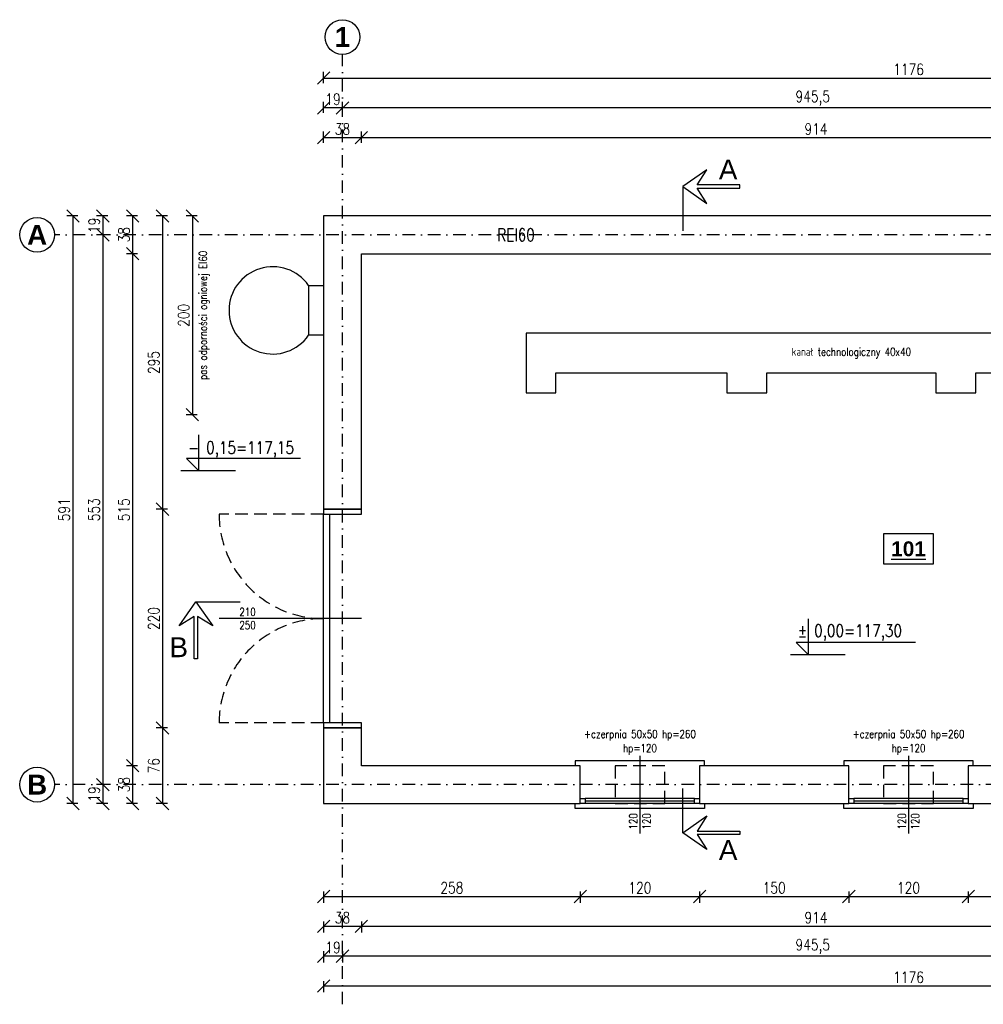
# Model space of a CAD drawing. Header units: millimetres. Extents: x -62780 to 1772512, y -757464 to -52755.
# Tile 62 of 65: x 1753190 to 1754159, y -535430 to -534440. Entities that reach past the tile are written whole.
import ezdxf

# ---------------------------------------------------------------- set-up
doc = ezdxf.new("R2010")
doc.units = ezdxf.units.MM
doc.linetypes.add('DASHDOT', pattern=[25.4, 12.7, -6.35, 0, -6.35])
doc.linetypes.add('DASHED', pattern=[19.05, 12.7, -6.35])
for name, color, linetype in [('AAA Cienka linia', 11, 'Continuous'), ('AAA L-Opis', 3, 'Continuous'), ('AAA Opis', 2, 'Continuous'), ('AAA Osie', 1, 'DASHDOT'), ('AAA Przerywana', 8, 'DASHED'), ('AAA Stolarka', 3, 'Continuous'), ('AAA Wymiar', 1, 'Continuous'), ('AAA Ściana', 7, 'Continuous')]:
    doc.layers.add(name, color=color, linetype=linetype)
doc.styles.add('Arial B', font='arialbd.ttf')
doc.styles.get("Standard").update_dxf_attribs({"font": 'simplex.shx', "width": 0.8})
doc.dimstyles.new('1 do 50', dxfattribs={"dimscale": 5, "dimtxt": 2.25, "dimasz": 2.5, "dimexe": 1.25, "dimexo": 0.625, "dimtad": 1, "dimdec": 1, "dimrnd": 0.5, "dimtxsty": 'Standard', "dimblk": 'OBLIQUE', "dimcen": 2.5, "dimclrd": 256, "dimclre": 256, "dimclrt": 2, "dimadec": 0, "dimazin": 0, "dimtfac": 1, "dimtdec": 0, "dimtmove": 0, "dimatfit": 3, "dimldrblk": 'OBLIQUE', "dimfxl": 1, "dimfxlon": 1, "dimlwd": -1, "dimlwe": -1, "dimarcsym": 0})

# ---------------------------------------------------------------- blocks, each defined once
blk = doc.blocks.new('_OBLIQUE')
at = {"color": 0, "linetype": 'ByBlock', "lineweight": -2}
blk.add_line((-0.5, -0.5), (0.5, 0.5), dxfattribs=at)
blk = doc.blocks.new('*D22')
at = {"layer": 'AAA Wymiar'}
for p, q in [((1753533.38, -534563.62), (1753533.38, -534552.37)), ((1754447.38, -534558.62), (1753533.38, -534558.62)), ((1754447.38, -534563.62), (1754447.38, -534552.37))]:
    blk.add_line(p, q, dxfattribs=at)
at = {"layer": 'Defpoints', "color": 0, "lineweight": -2}
for p in [(1753533.38, -534558.62), (1753533.38, -534675.24), (1754447.38, -534675.24)]:
    blk.add_point(p, dxfattribs=at)
at = {"layer": 'AAA Wymiar', "xscale": 12.5, "yscale": 12.5, "zscale": 12.5, "rotation": 180}
blk.add_blockref('_OBLIQUE', (1753533.38, -534558.62), dxfattribs=at)
at = {"layer": 'AAA Wymiar', "xscale": 12.5, "yscale": 12.5, "zscale": 12.5}
blk.add_blockref('_OBLIQUE', (1754447.38, -534558.62), dxfattribs=at)
at = {"layer": 'AAA Wymiar', "color": 2, "lineweight": -2, "insert": (1753990.38, -534549.87), "char_height": 11.25, "attachment_point": 5}
blk.add_mtext('914', dxfattribs=at)
blk = doc.blocks.new('*D23')
at = {"layer": 'AAA Wymiar'}
for p, q in [((1753495.38, -534563.62), (1753495.38, -534552.37)), ((1753533.38, -534558.62), (1753495.38, -534558.62)), ((1753533.38, -534563.62), (1753533.38, -534552.37))]:
    blk.add_line(p, q, dxfattribs=at)
at = {"layer": 'Defpoints', "color": 0, "lineweight": -2}
for p in [(1753495.38, -534558.62), (1753495.38, -534637.24), (1753533.38, -534675.24)]:
    blk.add_point(p, dxfattribs=at)
at = {"layer": 'AAA Wymiar', "xscale": 12.5, "yscale": 12.5, "zscale": 12.5, "rotation": 180}
blk.add_blockref('_OBLIQUE', (1753495.38, -534558.62), dxfattribs=at)
at = {"layer": 'AAA Wymiar', "xscale": 12.5, "yscale": 12.5, "zscale": 12.5}
blk.add_blockref('_OBLIQUE', (1753533.38, -534558.62), dxfattribs=at)
at = {"layer": 'AAA Wymiar', "color": 2, "lineweight": -2, "insert": (1753514.38, -534549.87), "char_height": 11.25, "attachment_point": 5}
blk.add_mtext('38', dxfattribs=at)
blk = doc.blocks.new('*D26')
at = {"layer": 'AAA Wymiar'}
for p, q in [((1753514.38, -534533.62), (1753514.38, -534522.37)), ((1754459.88, -534528.62), (1753514.38, -534528.62)), ((1754459.88, -534533.62), (1754459.88, -534522.37))]:
    blk.add_line(p, q, dxfattribs=at)
at = {"layer": 'Defpoints', "color": 0, "lineweight": -2}
for p in [(1753514.38, -534528.62), (1753514.38, -534656.24), (1754459.88, -534656.24)]:
    blk.add_point(p, dxfattribs=at)
at = {"layer": 'AAA Wymiar', "xscale": 12.5, "yscale": 12.5, "zscale": 12.5, "rotation": 180}
blk.add_blockref('_OBLIQUE', (1753514.38, -534528.62), dxfattribs=at)
at = {"layer": 'AAA Wymiar', "xscale": 12.5, "yscale": 12.5, "zscale": 12.5}
blk.add_blockref('_OBLIQUE', (1754459.88, -534528.62), dxfattribs=at)
at = {"layer": 'AAA Wymiar', "color": 2, "lineweight": -2, "insert": (1753987.13, -534518.8), "char_height": 11.25, "attachment_point": 5}
blk.add_mtext('945,5', dxfattribs=at)
blk = doc.blocks.new('*D27')
at = {"layer": 'AAA Wymiar'}
for p, q in [((1753495.38, -534533.62), (1753495.38, -534522.37)), ((1753514.38, -534528.62), (1753495.38, -534528.62)), ((1753514.38, -534533.62), (1753514.38, -534522.37))]:
    blk.add_line(p, q, dxfattribs=at)
at = {"layer": 'Defpoints', "color": 0, "lineweight": -2}
for p in [(1753495.38, -534528.62), (1753495.38, -534637.24), (1753514.38, -534656.24)]:
    blk.add_point(p, dxfattribs=at)
at = {"layer": 'AAA Wymiar', "xscale": 12.5, "yscale": 12.5, "zscale": 12.5, "rotation": 180}
blk.add_blockref('_OBLIQUE', (1753495.38, -534528.62), dxfattribs=at)
at = {"layer": 'AAA Wymiar', "xscale": 12.5, "yscale": 12.5, "zscale": 12.5}
blk.add_blockref('_OBLIQUE', (1753514.38, -534528.62), dxfattribs=at)
at = {"layer": 'AAA Wymiar', "color": 2, "lineweight": -2, "insert": (1753504.88, -534519.87), "char_height": 11.25, "attachment_point": 5}
blk.add_mtext('19', dxfattribs=at)
blk = doc.blocks.new('*D28')
at = {"layer": 'AAA Wymiar'}
for p, q in [((1753495.38, -534503.62), (1753495.38, -534492.37)), ((1753495.38, -534498.62), (1754671.38, -534498.62)), ((1754671.38, -534503.62), (1754671.38, -534492.37))]:
    blk.add_line(p, q, dxfattribs=at)
at = {"layer": 'Defpoints', "color": 0, "lineweight": -2}
for p in [(1754671.38, -534498.62), (1753495.38, -534637.24), (1754671.38, -534637.24)]:
    blk.add_point(p, dxfattribs=at)
at = {"layer": 'AAA Wymiar', "xscale": 12.5, "yscale": 12.5, "zscale": 12.5, "rotation": 180}
blk.add_blockref('_OBLIQUE', (1753495.38, -534498.62), dxfattribs=at)
at = {"layer": 'AAA Wymiar', "xscale": 12.5, "yscale": 12.5, "zscale": 12.5}
blk.add_blockref('_OBLIQUE', (1754671.38, -534498.62), dxfattribs=at)
at = {"layer": 'AAA Wymiar', "color": 2, "lineweight": -2, "insert": (1754083.38, -534489.87), "char_height": 11.25, "attachment_point": 5}
blk.add_mtext('1176', dxfattribs=at)
blk = doc.blocks.new('*D29')
at = {"layer": 'AAA Wymiar'}
for p, q in [((1753338.48, -534637.24), (1753327.23, -534637.24)), ((1753333.48, -534637.24), (1753333.48, -534932.24)), ((1753338.48, -534932.24), (1753327.23, -534932.24))]:
    blk.add_line(p, q, dxfattribs=at)
at = {"layer": 'Defpoints', "color": 0, "lineweight": -2}
for p in [(1753495.38, -534637.24), (1753333.48, -534932.24), (1753495.38, -534932.24)]:
    blk.add_point(p, dxfattribs=at)
at = {"layer": 'AAA Wymiar', "xscale": 12.5, "yscale": 12.5, "zscale": 12.5}
for p, rotation in [((1753333.48, -534637.24), 90), ((1753333.48, -534932.24), 270)]:
    blk.add_blockref('_OBLIQUE', p, dxfattribs=dict(at, rotation=rotation))
at = {"layer": 'AAA Wymiar', "color": 2, "lineweight": -2, "insert": (1753324.73, -534784.74), "char_height": 11.25, "attachment_point": 5, "rotation": 90}
blk.add_mtext('295', dxfattribs=at)
blk = doc.blocks.new('*D30')
at = {"layer": 'AAA Wymiar'}
for p, q in [((1753338.48, -534932.24), (1753327.23, -534932.24)), ((1753333.48, -534932.24), (1753333.48, -535152.24)), ((1753338.48, -535152.24), (1753327.23, -535152.24))]:
    blk.add_line(p, q, dxfattribs=at)
at = {"layer": 'Defpoints', "color": 0, "lineweight": -2}
for p in [(1753495.38, -534932.24), (1753333.48, -535152.24), (1753495.38, -535152.24)]:
    blk.add_point(p, dxfattribs=at)
at = {"layer": 'AAA Wymiar', "xscale": 12.5, "yscale": 12.5, "zscale": 12.5}
for p, rotation in [((1753333.48, -534932.24), 90), ((1753333.48, -535152.24), 270)]:
    blk.add_blockref('_OBLIQUE', p, dxfattribs=dict(at, rotation=rotation))
at = {"layer": 'AAA Wymiar', "color": 2, "lineweight": -2, "insert": (1753324.73, -535042.24), "char_height": 11.25, "attachment_point": 5, "rotation": 90}
blk.add_mtext('220', dxfattribs=at)
blk = doc.blocks.new('*D31')
at = {"layer": 'AAA Wymiar'}
for p, q in [((1753338.48, -535152.24), (1753327.23, -535152.24)), ((1753333.48, -535152.24), (1753333.48, -535228.24)), ((1753338.48, -535228.24), (1753327.23, -535228.24))]:
    blk.add_line(p, q, dxfattribs=at)
at = {"layer": 'Defpoints', "color": 0, "lineweight": -2}
for p in [(1753495.38, -535152.24), (1753333.48, -535228.24), (1753495.38, -535228.24)]:
    blk.add_point(p, dxfattribs=at)
at = {"layer": 'AAA Wymiar', "xscale": 12.5, "yscale": 12.5, "zscale": 12.5}
for p, rotation in [((1753333.48, -535152.24), 90), ((1753333.48, -535228.24), 270)]:
    blk.add_blockref('_OBLIQUE', p, dxfattribs=dict(at, rotation=rotation))
at = {"layer": 'AAA Wymiar', "color": 2, "lineweight": -2, "insert": (1753324.73, -535190.24), "char_height": 11.25, "attachment_point": 5, "rotation": 90}
blk.add_mtext('76', dxfattribs=at)
blk = doc.blocks.new('*D32')
at = {"layer": 'AAA Wymiar'}
for p, q in [((1753308.48, -534637.24), (1753297.23, -534637.24)), ((1753303.48, -534637.24), (1753303.48, -534675.24)), ((1753308.48, -534675.24), (1753297.23, -534675.24))]:
    blk.add_line(p, q, dxfattribs=at)
at = {"layer": 'Defpoints', "color": 0, "lineweight": -2}
for p in [(1753495.38, -534637.24), (1753303.48, -534675.24), (1753533.38, -534675.24)]:
    blk.add_point(p, dxfattribs=at)
at = {"layer": 'AAA Wymiar', "xscale": 12.5, "yscale": 12.5, "zscale": 12.5}
for p, rotation in [((1753303.48, -534637.24), 90), ((1753303.48, -534675.24), 270)]:
    blk.add_blockref('_OBLIQUE', p, dxfattribs=dict(at, rotation=rotation))
at = {"layer": 'AAA Wymiar', "color": 2, "lineweight": -2, "insert": (1753294.73, -534656.24), "char_height": 11.25, "attachment_point": 5, "rotation": 90}
blk.add_mtext('38', dxfattribs=at)
blk = doc.blocks.new('*D33')
at = {"layer": 'AAA Wymiar'}
for p, q in [((1753308.48, -534675.24), (1753297.23, -534675.24)), ((1753303.48, -534675.24), (1753303.48, -535190.24)), ((1753308.48, -535190.24), (1753297.23, -535190.24))]:
    blk.add_line(p, q, dxfattribs=at)
at = {"layer": 'Defpoints', "color": 0, "lineweight": -2}
for p in [(1753533.38, -534675.24), (1753303.48, -535190.24), (1753533.38, -535190.24)]:
    blk.add_point(p, dxfattribs=at)
at = {"layer": 'AAA Wymiar', "xscale": 12.5, "yscale": 12.5, "zscale": 12.5}
for p, rotation in [((1753303.48, -534675.24), 90), ((1753303.48, -535190.24), 270)]:
    blk.add_blockref('_OBLIQUE', p, dxfattribs=dict(at, rotation=rotation))
at = {"layer": 'AAA Wymiar', "color": 2, "lineweight": -2, "insert": (1753294.73, -534932.74), "char_height": 11.25, "attachment_point": 5, "rotation": 90}
blk.add_mtext('515', dxfattribs=at)
blk = doc.blocks.new('*D34')
at = {"layer": 'AAA Wymiar'}
for p, q in [((1753308.48, -535190.24), (1753297.23, -535190.24)), ((1753303.48, -535190.24), (1753303.48, -535228.24)), ((1753308.48, -535228.24), (1753297.23, -535228.24))]:
    blk.add_line(p, q, dxfattribs=at)
at = {"layer": 'Defpoints', "color": 0, "lineweight": -2}
for p in [(1753533.38, -535190.24), (1753303.48, -535228.24), (1753495.38, -535228.24)]:
    blk.add_point(p, dxfattribs=at)
at = {"layer": 'AAA Wymiar', "xscale": 12.5, "yscale": 12.5, "zscale": 12.5}
for p, rotation in [((1753303.48, -535190.24), 90), ((1753303.48, -535228.24), 270)]:
    blk.add_blockref('_OBLIQUE', p, dxfattribs=dict(at, rotation=rotation))
at = {"layer": 'AAA Wymiar', "color": 2, "lineweight": -2, "insert": (1753294.73, -535209.24), "char_height": 11.25, "attachment_point": 5, "rotation": 90}
blk.add_mtext('38', dxfattribs=at)
blk = doc.blocks.new('*D35')
at = {"layer": 'AAA Wymiar'}
for p, q in [((1753278.48, -534637.24), (1753267.23, -534637.24)), ((1753273.48, -534637.24), (1753273.48, -534656.24)), ((1753278.48, -534656.24), (1753267.23, -534656.24))]:
    blk.add_line(p, q, dxfattribs=at)
at = {"layer": 'Defpoints', "color": 0, "lineweight": -2}
for p in [(1753495.38, -534637.24), (1753273.48, -534656.24), (1753514.38, -534656.24)]:
    blk.add_point(p, dxfattribs=at)
at = {"layer": 'AAA Wymiar', "xscale": 12.5, "yscale": 12.5, "zscale": 12.5}
for p, rotation in [((1753273.48, -534637.24), 90), ((1753273.48, -534656.24), 270)]:
    blk.add_blockref('_OBLIQUE', p, dxfattribs=dict(at, rotation=rotation))
at = {"layer": 'AAA Wymiar', "color": 2, "lineweight": -2, "insert": (1753264.73, -534646.74), "char_height": 11.25, "attachment_point": 5, "rotation": 90}
blk.add_mtext('19', dxfattribs=at)
blk = doc.blocks.new('*D36')
at = {"layer": 'AAA Wymiar'}
for p, q in [((1753278.48, -534656.24), (1753267.23, -534656.24)), ((1753273.48, -534656.24), (1753273.48, -535209.24)), ((1753278.48, -535209.24), (1753267.23, -535209.24))]:
    blk.add_line(p, q, dxfattribs=at)
at = {"layer": 'Defpoints', "color": 0, "lineweight": -2}
for p in [(1753514.38, -534656.24), (1753273.48, -535209.24), (1753514.38, -535209.24)]:
    blk.add_point(p, dxfattribs=at)
at = {"layer": 'AAA Wymiar', "xscale": 12.5, "yscale": 12.5, "zscale": 12.5}
for p, rotation in [((1753273.48, -534656.24), 90), ((1753273.48, -535209.24), 270)]:
    blk.add_blockref('_OBLIQUE', p, dxfattribs=dict(at, rotation=rotation))
at = {"layer": 'AAA Wymiar', "color": 2, "lineweight": -2, "insert": (1753264.73, -534932.74), "char_height": 11.25, "attachment_point": 5, "rotation": 90}
blk.add_mtext('553', dxfattribs=at)
blk = doc.blocks.new('*D37')
at = {"layer": 'AAA Wymiar'}
for p, q in [((1753278.48, -535209.24), (1753267.23, -535209.24)), ((1753273.48, -535209.24), (1753273.48, -535228.24)), ((1753278.48, -535228.24), (1753267.23, -535228.24))]:
    blk.add_line(p, q, dxfattribs=at)
at = {"layer": 'Defpoints', "color": 0, "lineweight": -2}
for p in [(1753514.38, -535209.24), (1753273.48, -535228.24), (1753495.38, -535228.24)]:
    blk.add_point(p, dxfattribs=at)
at = {"layer": 'AAA Wymiar', "xscale": 12.5, "yscale": 12.5, "zscale": 12.5}
for p, rotation in [((1753273.48, -535209.24), 90), ((1753273.48, -535228.24), 270)]:
    blk.add_blockref('_OBLIQUE', p, dxfattribs=dict(at, rotation=rotation))
at = {"layer": 'AAA Wymiar', "color": 2, "lineweight": -2, "insert": (1753264.73, -535218.74), "char_height": 11.25, "attachment_point": 5, "rotation": 90}
blk.add_mtext('19', dxfattribs=at)
blk = doc.blocks.new('*D38')
at = {"layer": 'AAA Wymiar'}
for p, q in [((1753248.48, -534637.24), (1753237.23, -534637.24)), ((1753243.48, -534637.24), (1753243.48, -535228.24)), ((1753248.48, -535228.24), (1753237.23, -535228.24))]:
    blk.add_line(p, q, dxfattribs=at)
at = {"layer": 'Defpoints', "color": 0, "lineweight": -2}
for p in [(1753495.38, -534637.24), (1753243.48, -535228.24), (1753495.38, -535228.24)]:
    blk.add_point(p, dxfattribs=at)
at = {"layer": 'AAA Wymiar', "xscale": 12.5, "yscale": 12.5, "zscale": 12.5}
for p, rotation in [((1753243.48, -534637.24), 90), ((1753243.48, -535228.24), 270)]:
    blk.add_blockref('_OBLIQUE', p, dxfattribs=dict(at, rotation=rotation))
at = {"layer": 'AAA Wymiar', "color": 2, "lineweight": -2, "insert": (1753234.73, -534932.74), "char_height": 11.25, "attachment_point": 5, "rotation": 90}
blk.add_mtext('591', dxfattribs=at)
blk = doc.blocks.new('*D39')
at = {"layer": 'AAA Wymiar'}
for p, q in [((1753495.38, -535316.76), (1753495.38, -535328.01)), ((1753495.38, -535321.76), (1753753.38, -535321.76)), ((1753753.38, -535316.76), (1753753.38, -535328.01))]:
    blk.add_line(p, q, dxfattribs=at)
at = {"layer": 'Defpoints', "color": 0, "lineweight": -2}
for p in [(1753495.38, -535228.24), (1753753.38, -535228.24), (1753753.38, -535321.76)]:
    blk.add_point(p, dxfattribs=at)
at = {"layer": 'AAA Wymiar', "xscale": 12.5, "yscale": 12.5, "zscale": 12.5, "rotation": 180}
blk.add_blockref('_OBLIQUE', (1753495.38, -535321.76), dxfattribs=at)
at = {"layer": 'AAA Wymiar', "xscale": 12.5, "yscale": 12.5, "zscale": 12.5}
blk.add_blockref('_OBLIQUE', (1753753.38, -535321.76), dxfattribs=at)
at = {"layer": 'AAA Wymiar', "color": 2, "lineweight": -2, "insert": (1753624.38, -535313.01), "char_height": 11.25, "attachment_point": 5}
blk.add_mtext('258', dxfattribs=at)
blk = doc.blocks.new('*D40')
at = {"layer": 'AAA Wymiar'}
for p, q in [((1753753.38, -535316.76), (1753753.38, -535328.01)), ((1753753.38, -535321.76), (1753873.38, -535321.76)), ((1753873.38, -535316.76), (1753873.38, -535328.01))]:
    blk.add_line(p, q, dxfattribs=at)
at = {"layer": 'Defpoints', "color": 0, "lineweight": -2}
for p in [(1753753.38, -535228.24), (1753873.38, -535228.24), (1753873.38, -535321.76)]:
    blk.add_point(p, dxfattribs=at)
at = {"layer": 'AAA Wymiar', "xscale": 12.5, "yscale": 12.5, "zscale": 12.5, "rotation": 180}
blk.add_blockref('_OBLIQUE', (1753753.38, -535321.76), dxfattribs=at)
at = {"layer": 'AAA Wymiar', "xscale": 12.5, "yscale": 12.5, "zscale": 12.5}
blk.add_blockref('_OBLIQUE', (1753873.38, -535321.76), dxfattribs=at)
at = {"layer": 'AAA Wymiar', "color": 2, "lineweight": -2, "insert": (1753813.38, -535313.01), "char_height": 11.25, "attachment_point": 5}
blk.add_mtext('120', dxfattribs=at)
blk = doc.blocks.new('*D41')
at = {"layer": 'AAA Wymiar'}
for p, q in [((1753873.38, -535316.76), (1753873.38, -535328.01)), ((1753873.38, -535321.76), (1754023.38, -535321.76)), ((1754023.38, -535316.76), (1754023.38, -535328.01))]:
    blk.add_line(p, q, dxfattribs=at)
at = {"layer": 'Defpoints', "color": 0, "lineweight": -2}
for p in [(1753873.38, -535228.24), (1754023.38, -535228.24), (1754023.38, -535321.76)]:
    blk.add_point(p, dxfattribs=at)
at = {"layer": 'AAA Wymiar', "xscale": 12.5, "yscale": 12.5, "zscale": 12.5, "rotation": 180}
blk.add_blockref('_OBLIQUE', (1753873.38, -535321.76), dxfattribs=at)
at = {"layer": 'AAA Wymiar', "xscale": 12.5, "yscale": 12.5, "zscale": 12.5}
blk.add_blockref('_OBLIQUE', (1754023.38, -535321.76), dxfattribs=at)
at = {"layer": 'AAA Wymiar', "color": 2, "lineweight": -2, "insert": (1753948.38, -535313.01), "char_height": 11.25, "attachment_point": 5}
blk.add_mtext('150', dxfattribs=at)
blk = doc.blocks.new('*D42')
at = {"layer": 'AAA Wymiar'}
for p, q in [((1754023.38, -535316.76), (1754023.38, -535328.01)), ((1754023.38, -535321.76), (1754143.38, -535321.76)), ((1754143.38, -535316.76), (1754143.38, -535328.01))]:
    blk.add_line(p, q, dxfattribs=at)
at = {"layer": 'Defpoints', "color": 0, "lineweight": -2}
for p in [(1754023.38, -535228.24), (1754143.38, -535228.24), (1754143.38, -535321.76)]:
    blk.add_point(p, dxfattribs=at)
at = {"layer": 'AAA Wymiar', "xscale": 12.5, "yscale": 12.5, "zscale": 12.5, "rotation": 180}
blk.add_blockref('_OBLIQUE', (1754023.38, -535321.76), dxfattribs=at)
at = {"layer": 'AAA Wymiar', "xscale": 12.5, "yscale": 12.5, "zscale": 12.5}
blk.add_blockref('_OBLIQUE', (1754143.38, -535321.76), dxfattribs=at)
at = {"layer": 'AAA Wymiar', "color": 2, "lineweight": -2, "insert": (1754083.38, -535313.01), "char_height": 11.25, "attachment_point": 5}
blk.add_mtext('120', dxfattribs=at)
blk = doc.blocks.new('*D43')
at = {"layer": 'AAA Wymiar'}
for p, q in [((1754143.38, -535316.76), (1754143.38, -535328.01)), ((1754143.38, -535321.76), (1754293.38, -535321.76)), ((1754293.38, -535316.76), (1754293.38, -535328.01))]:
    blk.add_line(p, q, dxfattribs=at)
at = {"layer": 'Defpoints', "color": 0, "lineweight": -2}
for p in [(1754143.38, -535228.24), (1754293.38, -535228.24), (1754293.38, -535321.76)]:
    blk.add_point(p, dxfattribs=at)
at = {"layer": 'AAA Wymiar', "xscale": 12.5, "yscale": 12.5, "zscale": 12.5, "rotation": 180}
blk.add_blockref('_OBLIQUE', (1754143.38, -535321.76), dxfattribs=at)
at = {"layer": 'AAA Wymiar', "xscale": 12.5, "yscale": 12.5, "zscale": 12.5}
blk.add_blockref('_OBLIQUE', (1754293.38, -535321.76), dxfattribs=at)
at = {"layer": 'AAA Wymiar', "color": 2, "lineweight": -2, "insert": (1754218.38, -535313.01), "char_height": 11.25, "attachment_point": 5}
blk.add_mtext('150', dxfattribs=at)
blk = doc.blocks.new('*D46')
at = {"layer": 'AAA Wymiar'}
for p, q in [((1753495.38, -535346.76), (1753495.38, -535358.01)), ((1753495.38, -535351.76), (1753533.38, -535351.76)), ((1753533.38, -535346.76), (1753533.38, -535358.01))]:
    blk.add_line(p, q, dxfattribs=at)
at = {"layer": 'Defpoints', "color": 0, "lineweight": -2}
for p in [(1753533.38, -535190.24), (1753495.38, -535228.24), (1753533.38, -535351.76)]:
    blk.add_point(p, dxfattribs=at)
at = {"layer": 'AAA Wymiar', "xscale": 12.5, "yscale": 12.5, "zscale": 12.5, "rotation": 180}
blk.add_blockref('_OBLIQUE', (1753495.38, -535351.76), dxfattribs=at)
at = {"layer": 'AAA Wymiar', "xscale": 12.5, "yscale": 12.5, "zscale": 12.5}
blk.add_blockref('_OBLIQUE', (1753533.38, -535351.76), dxfattribs=at)
at = {"layer": 'AAA Wymiar', "color": 2, "lineweight": -2, "insert": (1753514.38, -535343.01), "char_height": 11.25, "attachment_point": 5}
blk.add_mtext('38', dxfattribs=at)
blk = doc.blocks.new('*D47')
at = {"layer": 'AAA Wymiar'}
for p, q in [((1753533.38, -535346.76), (1753533.38, -535358.01)), ((1753533.38, -535351.76), (1754447.38, -535351.76)), ((1754447.38, -535346.76), (1754447.38, -535358.01))]:
    blk.add_line(p, q, dxfattribs=at)
at = {"layer": 'Defpoints', "color": 0, "lineweight": -2}
for p in [(1753533.38, -535190.24), (1754447.38, -535190.24), (1754447.38, -535351.76)]:
    blk.add_point(p, dxfattribs=at)
at = {"layer": 'AAA Wymiar', "xscale": 12.5, "yscale": 12.5, "zscale": 12.5, "rotation": 180}
blk.add_blockref('_OBLIQUE', (1753533.38, -535351.76), dxfattribs=at)
at = {"layer": 'AAA Wymiar', "xscale": 12.5, "yscale": 12.5, "zscale": 12.5}
blk.add_blockref('_OBLIQUE', (1754447.38, -535351.76), dxfattribs=at)
at = {"layer": 'AAA Wymiar', "color": 2, "lineweight": -2, "insert": (1753990.38, -535343.01), "char_height": 11.25, "attachment_point": 5}
blk.add_mtext('914', dxfattribs=at)
blk = doc.blocks.new('*D53')
at = {"layer": 'AAA Wymiar'}
for p, q in [((1753514.38, -535376.76), (1753514.38, -535388.01)), ((1754459.88, -535381.76), (1753514.38, -535381.76)), ((1754459.88, -535376.76), (1754459.88, -535388.01))]:
    blk.add_line(p, q, dxfattribs=at)
at = {"layer": 'Defpoints', "color": 0, "lineweight": -2}
for p in [(1753514.38, -535209.24), (1754459.88, -535209.24), (1753514.38, -535381.76)]:
    blk.add_point(p, dxfattribs=at)
at = {"layer": 'AAA Wymiar', "xscale": 12.5, "yscale": 12.5, "zscale": 12.5, "rotation": 180}
blk.add_blockref('_OBLIQUE', (1753514.38, -535381.76), dxfattribs=at)
at = {"layer": 'AAA Wymiar', "xscale": 12.5, "yscale": 12.5, "zscale": 12.5}
blk.add_blockref('_OBLIQUE', (1754459.88, -535381.76), dxfattribs=at)
at = {"layer": 'AAA Wymiar', "color": 2, "lineweight": -2, "insert": (1753987.13, -535371.94), "char_height": 11.25, "attachment_point": 5}
blk.add_mtext('945,5', dxfattribs=at)
blk = doc.blocks.new('*D54')
at = {"layer": 'AAA Wymiar'}
for p, q in [((1753495.38, -535376.76), (1753495.38, -535388.01)), ((1753514.38, -535381.76), (1753495.38, -535381.76)), ((1753514.38, -535376.76), (1753514.38, -535388.01))]:
    blk.add_line(p, q, dxfattribs=at)
at = {"layer": 'Defpoints', "color": 0, "lineweight": -2}
for p in [(1753514.38, -535209.24), (1753495.38, -535228.24), (1753495.38, -535381.76)]:
    blk.add_point(p, dxfattribs=at)
at = {"layer": 'AAA Wymiar', "xscale": 12.5, "yscale": 12.5, "zscale": 12.5, "rotation": 180}
blk.add_blockref('_OBLIQUE', (1753495.38, -535381.76), dxfattribs=at)
at = {"layer": 'AAA Wymiar', "xscale": 12.5, "yscale": 12.5, "zscale": 12.5}
blk.add_blockref('_OBLIQUE', (1753514.38, -535381.76), dxfattribs=at)
at = {"layer": 'AAA Wymiar', "color": 2, "lineweight": -2, "insert": (1753504.88, -535373.01), "char_height": 11.25, "attachment_point": 5}
blk.add_mtext('19', dxfattribs=at)
blk = doc.blocks.new('*D55')
at = {"layer": 'AAA Wymiar'}
for p, q in [((1753495.38, -535406.76), (1753495.38, -535418.01)), ((1753495.38, -535411.76), (1754671.38, -535411.76)), ((1754671.38, -535406.76), (1754671.38, -535418.01))]:
    blk.add_line(p, q, dxfattribs=at)
at = {"layer": 'Defpoints', "color": 0, "lineweight": -2}
for p in [(1753495.38, -535228.24), (1754671.38, -535228.24), (1754671.38, -535411.76)]:
    blk.add_point(p, dxfattribs=at)
at = {"layer": 'AAA Wymiar', "xscale": 12.5, "yscale": 12.5, "zscale": 12.5, "rotation": 180}
blk.add_blockref('_OBLIQUE', (1753495.38, -535411.76), dxfattribs=at)
at = {"layer": 'AAA Wymiar', "xscale": 12.5, "yscale": 12.5, "zscale": 12.5}
blk.add_blockref('_OBLIQUE', (1754671.38, -535411.76), dxfattribs=at)
at = {"layer": 'AAA Wymiar', "color": 2, "lineweight": -2, "insert": (1754083.38, -535403.01), "char_height": 11.25, "attachment_point": 5}
blk.add_mtext('1176', dxfattribs=at)
blk = doc.blocks.new('zw$8BFE')
at = {"layer": 'AAA Cienka linia', "lineweight": -2}
for p, q in [((-800, -1400), (-800, -2400)), ((-800, -1400), (-500, -1400)), ((-500, -2400), (-800, -2400))]:
    blk.add_line(p, q, dxfattribs=at)
blk.add_arc((-1521.875, -1900), 878.125, 34.7080493, 325.2919507, dxfattribs=at)
blk = doc.blocks.new('*D179')
at = {"layer": 'AAA Wymiar'}
for p, q in [((1753368.48, -534637.24), (1753357.23, -534637.24)), ((1753363.48, -534637.24), (1753363.48, -534837.24)), ((1753368.48, -534837.24), (1753357.23, -534837.24))]:
    blk.add_line(p, q, dxfattribs=at)
at = {"layer": 'Defpoints', "color": 0, "lineweight": -3}
for p in [(1753495.38, -534637.24), (1753363.48, -534837.24), (1753495.38, -534837.24)]:
    blk.add_point(p, dxfattribs=at)
at = {"layer": 'AAA Wymiar', "xscale": 12.5, "yscale": 12.5, "zscale": 12.5}
for p, rotation in [((1753363.48, -534637.24), 90), ((1753363.48, -534837.24), 270)]:
    blk.add_blockref('_OBLIQUE', p, dxfattribs=dict(at, rotation=rotation))
at = {"layer": 'AAA Wymiar', "color": 2, "lineweight": -2, "insert": (1753354.73, -534737.24), "char_height": 11.25, "attachment_point": 5, "rotation": 90}
blk.add_mtext('200', dxfattribs=at)

msp = doc.modelspace()

# ---------------------------------------------------------------- linework, layer by layer
at = {"layer": 'AAA Cienka linia', "lineweight": -2}
msp.add_lwpolyline([(1754447.3801, -534755.2428), (1753698.8801, -534755.2428), (1753698.8801, -534815.2428), (1753728.8801, -534815.2428), (1753728.8801, -534795.2428), (1753900.8801, -534795.2428), (1753900.8801, -534815.2428), (1753940.8801, -534815.2428), (1753940.8801, -534795.2428), (1754110.8801, -534795.2428), (1754110.8801, -534815.2428), (1754150.8801, -534815.2428), (1754150.8801, -534795.2428), (1754320.8801, -534795.2428), (1754320.8801, -534815.2428), (1754360.8801, -534815.2428), (1754360.8801, -534795.2428), (1754447.3801, -534795.2428)], close=True, dxfattribs=at)
at = {"layer": 'AAA Cienka linia'}
for points in [[(1753878.3801, -535190.2428), (1753878.3801, -535185.2428), (1753748.3801, -535185.2428), (1753748.3801, -535190.2428)], [(1754148.3801, -535190.2428), (1754148.3801, -535185.2428), (1754018.3801, -535185.2428), (1754018.3801, -535190.2428)], [(1753878.3801, -535228.2428), (1753878.3801, -535233.2428), (1753748.3801, -535233.2428), (1753748.3801, -535228.2428)], [(1754148.3801, -535228.2428), (1754148.3801, -535233.2428), (1754018.3801, -535233.2428), (1754018.3801, -535228.2428)]]:
    msp.add_lwpolyline(points, dxfattribs=at)
at = {"layer": 'AAA L-Opis'}
for p, q in [((1753856.3634, -534607.8003), (1753856.3634, -534652.3629)), ((1753406.7281, -534893.743), (1753351.9416, -534893.743)), ((1753367.1166, -535025.3685), (1753411.6792, -535025.3685)), ((1754019.6188, -535078.8652), (1753964.8323, -535078.8652)), ((1753856.3634, -535257.6853), (1753856.3634, -535213.1227))]:
    msp.add_line(p, q, dxfattribs=at)
for points in [[(1753880.683, -534590.8292), (1753856.3634, -534607.8003), (1753880.683, -534624.7713), (1753871.0801, -534609.4851), (1753913.6704, -534609.4851), (1753913.6704, -534606.1155), (1753871.0801, -534606.1155)], [(1754058.3801, -534987.1645), (1754108.3801, -534987.1645), (1754108.3801, -534957.1645), (1754058.3801, -534957.1645)], [(1753350.1455, -535049.6881), (1753367.1166, -535025.3685), (1753384.0877, -535049.6881), (1753368.8014, -535040.0853), (1753368.8014, -535082.6755), (1753365.4318, -535082.6755), (1753365.4318, -535040.0853)], [(1753880.683, -535274.6564), (1753856.3634, -535257.6853), (1753880.683, -535240.7142), (1753871.0801, -535256.0005), (1753913.6704, -535256.0005), (1753913.6704, -535259.3701), (1753871.0801, -535259.3701)]]:
    msp.add_lwpolyline(points, close=True, dxfattribs=at)
for points in [[(1753472.1008, -534881.243), (1753357.5993, -534881.243), (1753370.0993, -534893.743), (1753370.0993, -534857.3906)], [(1753533.3801, -535042.2428), (1753390.3801, -535042.2428)], [(1754090.4042, -535066.3652), (1753970.4901, -535066.3652), (1753982.9901, -535078.8652), (1753982.9901, -535042.5127)], [(1753813.3801, -535180.2428), (1753813.3801, -535258.2428)], [(1754083.3801, -535180.2428), (1754083.3801, -535258.2428)]]:
    msp.add_lwpolyline(points, dxfattribs=at)
for centre in [(1753514.3801, -534457.399), (1753207.4401, -534656.2428), (1753207.4401, -535209.2428)]:
    msp.add_circle(centre, 17.5, dxfattribs=at)
at = {"layer": 'AAA Osie'}
for points in [[(1753514.3801, -535430.1923), (1753514.3801, -534474.899)], [(1754811.3297, -534656.2428), (1753224.9401, -534656.2428)], [(1754811.3297, -535209.2428), (1753224.9401, -535209.2428)]]:
    msp.add_lwpolyline(points, dxfattribs=at)
at = {"layer": 'AAA Przerywana', "lineweight": -2}
for points in [[(1753788.3801, -535228.2428), (1753838.3801, -535228.2428), (1753838.3801, -535190.2428), (1753788.3801, -535190.2428)], [(1754058.3801, -535228.2428), (1754108.3801, -535228.2428), (1754108.3801, -535190.2428), (1754058.3801, -535190.2428)]]:
    msp.add_lwpolyline(points, close=True, dxfattribs=at)
at = {"layer": 'AAA Stolarka'}
for points in [[(1753495.3801, -534932.2428), (1753495.3801, -534937.2428), (1753533.3801, -534937.2428), (1753533.3801, -534932.2428)], [(1753495.3801, -535147.2428), (1753495.3801, -535152.2428), (1753533.3801, -535152.2428), (1753533.3801, -535147.2428)], [(1753753.3801, -535228.2428), (1753753.3801, -535223.2428), (1753758.3801, -535223.2428), (1753758.3801, -535228.2428)], [(1753868.3801, -535228.2428), (1753868.3801, -535223.2428), (1753873.3801, -535223.2428), (1753873.3801, -535228.2428)], [(1754023.3801, -535228.2428), (1754023.3801, -535223.2428), (1754028.3801, -535223.2428), (1754028.3801, -535228.2428)], [(1754138.3801, -535228.2428), (1754138.3801, -535223.2428), (1754143.3801, -535223.2428), (1754143.3801, -535228.2428)]]:
    msp.add_lwpolyline(points, close=True, dxfattribs=at)
at = {"layer": 'AAA Stolarka', "linetype": 'DASHED'}
for points in [[(1753495.3801, -534937.2428), (1753390.3801, -534937.2428)], [(1753495.3801, -535147.2428), (1753390.3801, -535147.2428)]]:
    msp.add_lwpolyline(points, dxfattribs=at)
at = {"layer": 'AAA Stolarka'}
for points in [[(1753495.3801, -535147.2428), (1753495.3801, -534937.2428)], [(1753501.3801, -534937.2428), (1753501.3801, -535147.2428)], [(1753868.3801, -535223.2428), (1753758.3801, -535223.2428)], [(1754138.3801, -535223.2428), (1754028.3801, -535223.2428)], [(1753868.3801, -535225.7428), (1753758.3801, -535225.7428)], [(1753868.3801, -535228.2428), (1753758.3801, -535228.2428)], [(1754138.3801, -535225.7428), (1754028.3801, -535225.7428)], [(1754138.3801, -535228.2428), (1754028.3801, -535228.2428)]]:
    msp.add_lwpolyline(points, dxfattribs=at)
at = {"layer": 'AAA Stolarka', "linetype": 'DASHED'}
for centre, start, end in [((1753495.3801, -534937.2428), 180, 270), ((1753495.3801, -535147.2428), 90, 180)]:
    msp.add_arc(centre, 105, start, end, dxfattribs=at)
at = {"layer": 'AAA Ściana', "lineweight": -2}
for points in [[(1753495.3801, -534637.2428), (1753495.3801, -534932.2428), (1753533.3801, -534932.2428), (1753533.3801, -534675.2428), (1754447.3801, -534675.2428), (1754447.3801, -535060.2428), (1754472.3801, -535060.2428), (1754472.3801, -534675.2428), (1754633.3801, -534675.2428), (1754633.3801, -535190.2428), (1754472.3801, -535190.2428), (1754472.3801, -535170.2428), (1754447.3801, -535170.2428), (1754447.3801, -535190.2428), (1754413.3801, -535190.2428), (1754413.3801, -535228.2428), (1754671.3801, -535228.2428), (1754671.3801, -534637.2428)], [(1753495.3801, -535228.2428), (1753753.3801, -535228.2428), (1753753.3801, -535190.2428), (1753533.3801, -535190.2428), (1753533.3801, -535152.2428), (1753495.3801, -535152.2428)], [(1753873.3801, -535228.2428), (1754023.3801, -535228.2428), (1754023.3801, -535190.2428), (1753873.3801, -535190.2428)], [(1754143.3801, -535228.2428), (1754293.3801, -535228.2428), (1754293.3801, -535190.2428), (1754143.3801, -535190.2428)]]:
    msp.add_lwpolyline(points, close=True, dxfattribs=at)

# ---------------------------------------------------------------- block references
at = {"layer": 'AAA Cienka linia', "color": 4, "lineweight": -2, "xscale": 0.05, "yscale": 0.05, "zscale": 0.05}
msp.add_blockref('zw$8BFE', (1753520.3801, -534637.2428), dxfattribs=at)

# ---------------------------------------------------------------- texts
at = {"layer": 'AAA Opis', "attachment_point": 5, "style": 'Arial B'}
for s, insert, char_height, width in [('1', (1753514.3801, -534457.399), 20, 44.614317), ('{\\fArial|b0|i0|c0|p34;A}', (1753902.056, -534590.5168), 20, 33.339242), ('A', (1753207.4401, -534656.2428), 20, 44.614317), ('{\\L101}', (1754083.3801, -534972.1645), 15, 50), ('{\\fArial|b0|i0|c0|p34;B}', (1753349.8332, -535071.0611), 20, 33.339242), ('B', (1753207.4401, -535209.2428), 20, 44.614317), ('{\\fArial|b0|i0|c0|p34;A}', (1753902.056, -535274.9687), 20, 33.339242)]:
    msp.add_mtext(s, dxfattribs=dict(at, insert=insert, char_height=char_height, width=width))
at = {"layer": 'AAA Opis'}
for s, insert, char_height, width, attachment_point in [('REI60', (1753688.815, -534656.2428), 12.5, 51.498886, 5), ('kanał technologiczny 40x40', (1754025.8801, -534775.2428), 8, 156.57964, 5), ('- 0,15=117,15', (1753359.3379, -534864.0292), 12.5, 110.645831, 1), ('210\\P250', (1753418.9352, -535042.2428), 8, 22.002971, 5), ('%%P 0,00=117,30', (1753972.2286, -535048.1798), 12.5, 119.138364, 1), ('+czerpnia 50x50 hp=260', (1753813.3801, -535159.6853), 8, 130.274302, 5), ('+czerpnia 50x50 hp=260', (1754083.3801, -535159.6853), 8, 130.274302, 5), ('hp=120', (1753813.3801, -535173.8829), 8, 37.552297, 5), ('hp=120', (1754083.3801, -535173.8829), 8, 37.552297, 5)]:
    msp.add_mtext(s, dxfattribs=dict(at, insert=insert, char_height=char_height, width=width, attachment_point=attachment_point))
at = {"layer": 'AAA Opis', "char_height": 8, "attachment_point": 5, "rotation": 90}
for s, insert, width in [('pas odporności ogniowej EI60', (1753375.4982, -534737.2428), 156.57964), ('120\\P120', (1753813.3801, -535246.2428), 22.002971), ('120\\P120', (1754083.3801, -535246.2428), 22.002971)]:
    msp.add_mtext(s, dxfattribs=dict(at, insert=insert, width=width))

# ---------------------------------------------------------------- dimensions: what is measured, and where the dimension line sits
at = {"layer": 'AAA Wymiar', "lineweight": -2}
for base, p1, p2, picture, middle in [((1754671.3801, -534498.6187), (1753495.3801, -534637.2428), (1754671.3801, -534637.2428), '*D28', (1754083.3801, -534489.8687)), ((1753495.3801, -534528.6187), (1753514.3801, -534656.2428), (1753495.3801, -534637.2428), '*D27', (1753504.8801, -534519.8687)), ((1753514.3801, -534528.6187), (1754459.8801, -534656.2428), (1753514.3801, -534656.2428), '*D26', (1753987.1301, -534518.7973)), ((1753495.3801, -534558.6187), (1753533.3801, -534675.2428), (1753495.3801, -534637.2428), '*D23', (1753514.3801, -534549.8687)), ((1753533.3801, -534558.6187), (1754447.3801, -534675.2428), (1753533.3801, -534675.2428), '*D22', (1753990.3801, -534549.8687)), ((1753533.3801, -535351.7604), (1753495.3801, -535228.2428), (1753533.3801, -535190.2428), '*D46', (1753514.3801, -535343.0104)), ((1754447.3801, -535351.7604), (1753533.3801, -535190.2428), (1754447.3801, -535190.2428), '*D47', (1753990.3801, -535343.0104)), ((1753495.3801, -535381.7604), (1753514.3801, -535209.2428), (1753495.3801, -535228.2428), '*D54', (1753504.8801, -535373.0104)), ((1753514.3801, -535381.7604), (1754459.8801, -535209.2428), (1753514.3801, -535209.2428), '*D53', (1753987.1301, -535371.9389)), ((1753753.3801, -535321.7604), (1753495.3801, -535228.2428), (1753753.3801, -535228.2428), '*D39', (1753624.3801, -535313.0104)), ((1754671.3801, -535411.7604), (1753495.3801, -535228.2428), (1754671.3801, -535228.2428), '*D55', (1754083.3801, -535403.0104)), ((1753873.3801, -535321.7604), (1753753.3801, -535228.2428), (1753873.3801, -535228.2428), '*D40', (1753813.3801, -535313.0104)), ((1754023.3801, -535321.7604), (1753873.3801, -535228.2428), (1754023.3801, -535228.2428), '*D41', (1753948.3801, -535313.0104)), ((1754143.3801, -535321.7604), (1754023.3801, -535228.2428), (1754143.3801, -535228.2428), '*D42', (1754083.3801, -535313.0104)), ((1754293.3801, -535321.7604), (1754143.3801, -535228.2428), (1754293.3801, -535228.2428), '*D43', (1754218.3801, -535313.0104))]:
    dim = msp.add_linear_dim(base=base, p1=p1, p2=p2, dimstyle='1 do 50', dxfattribs=at)
    dim.commit()
    dim.dimension.update_dxf_attribs({"geometry": picture, "text_midpoint": middle})
for base, p1, p2, picture, middle in [((1753243.4794, -535228.2428), (1753495.3801, -534637.2428), (1753495.3801, -535228.2428), '*D38', (1753234.7294, -534932.7428)), ((1753273.4794, -534656.2428), (1753495.3801, -534637.2428), (1753514.3801, -534656.2428), '*D35', (1753264.7294, -534646.7428)), ((1753303.4794, -534675.2428), (1753495.3801, -534637.2428), (1753533.3801, -534675.2428), '*D32', (1753294.7294, -534656.2428)), ((1753333.4794, -534932.2428), (1753495.3801, -534637.2428), (1753495.3801, -534932.2428), '*D29', (1753324.7294, -534784.7428)), ((1753273.4794, -535209.2428), (1753514.3801, -534656.2428), (1753514.3801, -535209.2428), '*D36', (1753264.7294, -534932.7428)), ((1753303.4794, -535190.2428), (1753533.3801, -534675.2428), (1753533.3801, -535190.2428), '*D33', (1753294.7294, -534932.7428)), ((1753333.4794, -535152.2428), (1753495.3801, -534932.2428), (1753495.3801, -535152.2428), '*D30', (1753324.7294, -535042.2428)), ((1753333.4794, -535228.2428), (1753495.3801, -535152.2428), (1753495.3801, -535228.2428), '*D31', (1753324.7294, -535190.2428)), ((1753303.4794, -535228.2428), (1753533.3801, -535190.2428), (1753495.3801, -535228.2428), '*D34', (1753294.7294, -535209.2428)), ((1753273.4794, -535228.2428), (1753514.3801, -535209.2428), (1753495.3801, -535228.2428), '*D37', (1753264.7294, -535218.7428))]:
    dim = msp.add_linear_dim(base=base, p1=p1, p2=p2, angle=90, dimstyle='1 do 50', dxfattribs=at)
    dim.commit()
    dim.dimension.update_dxf_attribs({"geometry": picture, "text_midpoint": middle})
dim = msp.add_linear_dim(base=(1753363.4794, -534837.2428), p1=(1753495.3801, -534637.2428), p2=(1753495.3801, -534837.2428), angle=90, dimstyle='1 do 50', override={"dimblk": 'OBLIQUE'}, dxfattribs=at)
dim.commit()
dim.dimension.update_dxf_attribs({"geometry": '*D179', "text_midpoint": (1753354.7294, -534737.2428)})

doc.saveas('drawing.dxf')
